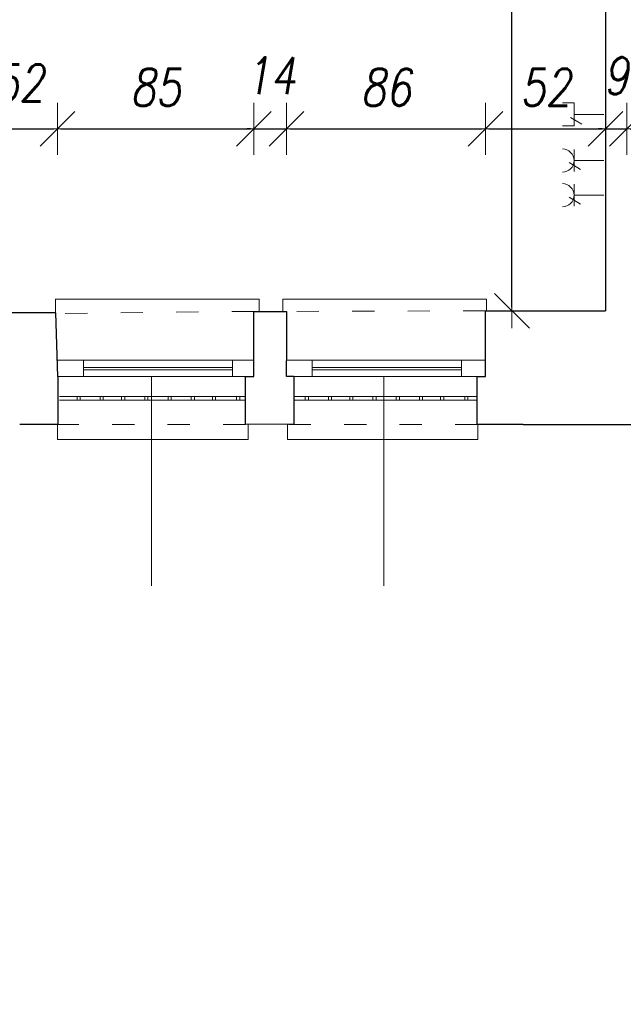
# Model space of a CAD drawing. Header units: millimetres. Extents: x -60479 to 14193, y -32440 to 949.
# Tile 10 of 68: x -47866 to -45255, y -28768 to -24507. Entities that reach past the tile are written whole.
import ezdxf

# ---------------------------------------------------------------- set-up
doc = ezdxf.new("R2010")
doc.units = ezdxf.units.MM
doc.header["$LTSCALE"] = 8
doc.linetypes.add('ACAD_ISO03W100', pattern=[30, 12, -18])
doc.layers.get('Defpoints').update_dxf_attribs({"lineweight": 0})
for name, color, linetype, lineweight in [('A_DIMEN', 7, 'Continuous', 0), ('instalacje', 6, 'Continuous', 0), ('parter_dzwi i okna', 3, 'Continuous', 0), ('parter_kraty', 8, 'Continuous', 0), ('parter_parapet', 6, 'Continuous', 0), ('parter_podciąg', 2, 'ACAD_ISO03W100', 0), ('parter_rzut', 7, 'Continuous', 30), ('RZUT_wymiarowanie', 2, 'Continuous', 0), ('wymiarowanie', 4, 'Continuous', 0)]:
    doc.layers.add(name, color=color, linetype=linetype, lineweight=lineweight)
doc.styles.add('ROMANS1', font='romans.shx', dxfattribs={"width": 0.8, "oblique": 10})
doc.dimstyles.new('NARCH100', dxfattribs={"dimscale": 100, "dimtxt": 1.6, "dimasz": 0.15, "dimexe": 0, "dimexo": 0, "dimgap": 1, "dimtad": 1, "dimdec": 0, "dimlfac": 0.1, "dimrnd": 1, "dimdsep": 46, "dimtxsty": 'ROMANS1', "dimblk": 'wym', "dimcen": -1.5, "dimse1": 1, "dimse2": 1, "dimclrd": 4, "dimclre": 4, "dimclrt": 3, "dimadec": 0, "dimazin": 0, "dimtfac": 0.04, "dimtdec": 0, "dimtmove": 2, "dimatfit": 3, "dimldrblk": 'wym', "dimfxl": 0, "dimtolj": 1, "dimarcsym": 0})

# ---------------------------------------------------------------- blocks, each defined once
blk = doc.blocks.new('wym')
at = {"layer": 'A_DIMEN', "color": 4, "ltscale": 100}
for p, q in [((0, -7.5), (0, 7.5)), ((-5, -5), (5, 5)), ((-5, 0), (5, 0))]:
    blk.add_line(p, q, dxfattribs=at)
blk = doc.blocks.new('*D236')
at = {"layer": 'Defpoints', "color": 0, "transparency": 16777216}
for p in [(-49863, -26258.7), (-47700.7, -26258.7), (-47700.7, -31813.7)]:
    blk.add_point(p, dxfattribs=at)
at = {"layer": 'RZUT_wymiarowanie', "color": 4, "lineweight": -2, "transparency": 16777216}
blk.add_line((-49848, -31813.7), (-47715.7, -31813.7), dxfattribs=at)
at = {"layer": 'RZUT_wymiarowanie', "color": 4, "lineweight": -2, "transparency": 16777216, "xscale": 15, "yscale": 15, "zscale": 15, "rotation": 179.9999999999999}
blk.add_blockref('wym', (-49863, -31813.7), dxfattribs=at)
at = {"layer": 'RZUT_wymiarowanie', "color": 4, "lineweight": -2, "transparency": 16777216, "xscale": 15, "yscale": 15, "zscale": 15}
blk.add_blockref('wym', (-47700.7, -31813.7), dxfattribs=at)
at = {"layer": 'RZUT_wymiarowanie', "color": 3, "transparency": 16777216, "insert": (-48781.9, -31633.7), "char_height": 160, "attachment_point": 5, "style": 'ROMANS1'}
blk.add_mtext('\\A1;216', dxfattribs=at)
blk = doc.blocks.new('*D237')
at = {"layer": 'Defpoints', "color": 0, "transparency": 16777216}
for p in [(-47700.7, -26258.7), (-46890, -26258.7), (-46890, -31813.7)]:
    blk.add_point(p, dxfattribs=at)
at = {"layer": 'RZUT_wymiarowanie', "color": 4, "lineweight": -2, "transparency": 16777216}
blk.add_line((-47685.7, -31813.7), (-46905, -31813.7), dxfattribs=at)
at = {"layer": 'RZUT_wymiarowanie', "color": 4, "lineweight": -2, "transparency": 16777216, "xscale": 15, "yscale": 15, "zscale": 15, "rotation": 179.9999999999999}
blk.add_blockref('wym', (-47700.7, -31813.7), dxfattribs=at)
at = {"layer": 'RZUT_wymiarowanie', "color": 4, "lineweight": -2, "transparency": 16777216, "xscale": 15, "yscale": 15, "zscale": 15}
blk.add_blockref('wym', (-46890, -31813.7), dxfattribs=at)
at = {"layer": 'RZUT_wymiarowanie', "color": 3, "transparency": 16777216, "insert": (-47295.3, -31633.7), "char_height": 160, "attachment_point": 5, "style": 'ROMANS1'}
blk.add_mtext('\\A1;81', dxfattribs=at)
blk = doc.blocks.new('*D238')
at = {"layer": 'Defpoints', "color": 0, "transparency": 16777216}
for p in [(-46890, -26258.7), (-46680.8, -26257), (-46680.8, -31813.7)]:
    blk.add_point(p, dxfattribs=at)
at = {"layer": 'RZUT_wymiarowanie', "color": 4, "lineweight": -2, "transparency": 16777216}
for p, q in [((-46905, -31813.7), (-46920, -31813.7)), ((-46890, -31813.7), (-46680.8, -31813.7)), ((-46665.8, -31813.7), (-46650.8, -31813.7))]:
    blk.add_line(p, q, dxfattribs=at)
at = {"layer": 'RZUT_wymiarowanie', "color": 4, "lineweight": -2, "transparency": 16777216, "xscale": 15, "yscale": 15, "zscale": 15}
for p, rotation in [((-46890, -31813.7), 359.9999999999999), ((-46680.8, -31813.7), 179.9999999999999)]:
    blk.add_blockref('wym', p, dxfattribs=dict(at, rotation=rotation))
at = {"layer": 'RZUT_wymiarowanie', "color": 3, "transparency": 16777216, "insert": (-46785.4, -31609.2), "char_height": 160, "attachment_point": 5, "style": 'ROMANS1'}
blk.add_mtext('\\A1;21', dxfattribs=at)
blk = doc.blocks.new('*D239')
at = {"layer": 'Defpoints', "color": 0, "transparency": 16777216}
for p in [(-46680.8, -26257), (-45886.4, -26258.7), (-45886.4, -31813.7)]:
    blk.add_point(p, dxfattribs=at)
at = {"layer": 'RZUT_wymiarowanie', "color": 4, "lineweight": -2, "transparency": 16777216}
blk.add_line((-46665.8, -31813.7), (-45901.4, -31813.7), dxfattribs=at)
at = {"layer": 'RZUT_wymiarowanie', "color": 4, "lineweight": -2, "transparency": 16777216, "xscale": 15, "yscale": 15, "zscale": 15, "rotation": 179.9999999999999}
blk.add_blockref('wym', (-46680.8, -31813.7), dxfattribs=at)
at = {"layer": 'RZUT_wymiarowanie', "color": 4, "lineweight": -2, "transparency": 16777216, "xscale": 15, "yscale": 15, "zscale": 15}
blk.add_blockref('wym', (-45886.4, -31813.7), dxfattribs=at)
at = {"layer": 'RZUT_wymiarowanie', "color": 3, "transparency": 16777216, "insert": (-46283.6, -31633.7), "char_height": 160, "attachment_point": 5, "style": 'ROMANS1'}
blk.add_mtext('\\A1;79', dxfattribs=at)
blk = doc.blocks.new('*D240')
at = {"layer": 'Defpoints', "color": 0, "transparency": 16777216}
for p in [(-45886.4, -26258.7), (-44684.6, -26258.7), (-44684.6, -31813.7)]:
    blk.add_point(p, dxfattribs=at)
at = {"layer": 'RZUT_wymiarowanie', "color": 4, "lineweight": -2, "transparency": 16777216}
blk.add_line((-45871.4, -31813.7), (-44699.6, -31813.7), dxfattribs=at)
at = {"layer": 'RZUT_wymiarowanie', "color": 4, "lineweight": -2, "transparency": 16777216, "xscale": 15, "yscale": 15, "zscale": 15, "rotation": 179.9999999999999}
blk.add_blockref('wym', (-45886.4, -31813.7), dxfattribs=at)
at = {"layer": 'RZUT_wymiarowanie', "color": 4, "lineweight": -2, "transparency": 16777216, "xscale": 15, "yscale": 15, "zscale": 15}
blk.add_blockref('wym', (-44684.6, -31813.7), dxfattribs=at)
at = {"layer": 'RZUT_wymiarowanie', "color": 3, "transparency": 16777216, "insert": (-45285.5, -31633.7), "char_height": 160, "attachment_point": 5, "style": 'ROMANS1'}
blk.add_mtext('\\A1;120', dxfattribs=at)
blk = doc.blocks.new('*D178')
at = {"layer": 'Defpoints', "color": 0, "transparency": 16777216}
for p in [(-56057.1, -26261.6), (-1532.1, -26294.4), (-1532.1, -32327.7)]:
    blk.add_point(p, dxfattribs=at)
at = {"layer": 'RZUT_wymiarowanie', "color": 4, "lineweight": -2, "transparency": 16777216}
blk.add_line((-56042.1, -32327.7), (-1547.1, -32327.7), dxfattribs=at)
at = {"layer": 'RZUT_wymiarowanie', "color": 4, "lineweight": -2, "transparency": 16777216, "xscale": 15, "yscale": 15, "zscale": 15, "rotation": 179.9999999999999}
blk.add_blockref('wym', (-56057.1, -32327.7), dxfattribs=at)
at = {"layer": 'RZUT_wymiarowanie', "color": 4, "lineweight": -2, "transparency": 16777216, "xscale": 15, "yscale": 15, "zscale": 15}
blk.add_blockref('wym', (-1532.1, -32327.7), dxfattribs=at)
at = {"layer": 'RZUT_wymiarowanie', "color": 3, "transparency": 16777216, "insert": (-28794.6, -32147.7), "char_height": 160, "attachment_point": 5, "style": 'ROMANS1'}
blk.add_mtext('\\A1;5453', dxfattribs=at)
blk = doc.blocks.new('*D492')
at = {"layer": 'Defpoints', "color": 0, "transparency": 16777216}
for p in [(-47703.1, -24979.7), (-48225.6, -25775.7), (-47703.1, -25981.2)]:
    blk.add_point(p, dxfattribs=at)
at = {"layer": 'instalacje', "color": 4, "lineweight": -2, "transparency": 16777216}
blk.add_line((-48210.6, -24979.7), (-47718.1, -24979.7), dxfattribs=at)
at = {"layer": 'instalacje', "color": 4, "lineweight": -2, "transparency": 16777216, "xscale": 15, "yscale": 15, "zscale": 15, "rotation": 179.9999999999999}
blk.add_blockref('wym', (-48225.6, -24979.7), dxfattribs=at)
at = {"layer": 'instalacje', "color": 4, "lineweight": -2, "transparency": 16777216, "xscale": 15, "yscale": 15, "zscale": 15}
blk.add_blockref('wym', (-47703.1, -24979.7), dxfattribs=at)
at = {"layer": 'instalacje', "color": 3, "transparency": 16777216, "insert": (-47869.5, -24780.7), "char_height": 160, "attachment_point": 5, "style": 'ROMANS1'}
blk.add_mtext('\\A1;52', dxfattribs=at)
blk = doc.blocks.new('*D493')
at = {"layer": 'Defpoints', "color": 0, "transparency": 16777216}
for p in [(-46853, -24979.7), (-47703.1, -25981.2), (-46853, -25981.2)]:
    blk.add_point(p, dxfattribs=at)
at = {"layer": 'instalacje', "color": 4, "lineweight": -2, "transparency": 16777216}
blk.add_line((-47688.1, -24979.7), (-46868, -24979.7), dxfattribs=at)
at = {"layer": 'instalacje', "color": 4, "lineweight": -2, "transparency": 16777216, "xscale": 15, "yscale": 15, "zscale": 15, "rotation": 179.9999999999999}
blk.add_blockref('wym', (-47703.1, -24979.7), dxfattribs=at)
at = {"layer": 'instalacje', "color": 4, "lineweight": -2, "transparency": 16777216, "xscale": 15, "yscale": 15, "zscale": 15}
blk.add_blockref('wym', (-46853, -24979.7), dxfattribs=at)
at = {"layer": 'instalacje', "color": 3, "transparency": 16777216, "insert": (-47278.1, -24799.7), "char_height": 160, "attachment_point": 5, "style": 'ROMANS1'}
blk.add_mtext('\\A1;85', dxfattribs=at)
blk = doc.blocks.new('*D494')
at = {"layer": 'Defpoints', "color": 0, "transparency": 16777216}
for p in [(-46712.1, -24979.7), (-46853, -25981.2), (-46712.1, -25982.3)]:
    blk.add_point(p, dxfattribs=at)
at = {"layer": 'instalacje', "color": 4, "lineweight": -2, "transparency": 16777216}
for p, q in [((-46868, -24979.7), (-46883, -24979.7)), ((-46853, -24979.7), (-46712.1, -24979.7)), ((-46697.1, -24979.7), (-46682.1, -24979.7))]:
    blk.add_line(p, q, dxfattribs=at)
at = {"layer": 'instalacje', "color": 4, "lineweight": -2, "transparency": 16777216, "xscale": 15, "yscale": 15, "zscale": 15}
for p, rotation in [((-46853, -24979.7), 359.9999999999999), ((-46712.1, -24979.7), 179.9999999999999)]:
    blk.add_blockref('wym', p, dxfattribs=dict(at, rotation=rotation))
at = {"layer": 'instalacje', "color": 3, "transparency": 16777216, "insert": (-46782.5, -24749.7), "char_height": 160, "attachment_point": 5, "style": 'ROMANS1'}
blk.add_mtext('\\A1;14', dxfattribs=at)
blk = doc.blocks.new('*D495')
at = {"layer": 'Defpoints', "color": 0, "transparency": 16777216}
for p in [(-45851.6, -24979.7), (-46712.1, -25982.3), (-45851.6, -25981.2)]:
    blk.add_point(p, dxfattribs=at)
at = {"layer": 'instalacje', "color": 4, "lineweight": -2, "transparency": 16777216}
blk.add_line((-46697.1, -24979.7), (-45866.6, -24979.7), dxfattribs=at)
at = {"layer": 'instalacje', "color": 4, "lineweight": -2, "transparency": 16777216, "xscale": 15, "yscale": 15, "zscale": 15, "rotation": 179.9999999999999}
blk.add_blockref('wym', (-46712.1, -24979.7), dxfattribs=at)
at = {"layer": 'instalacje', "color": 4, "lineweight": -2, "transparency": 16777216, "xscale": 15, "yscale": 15, "zscale": 15}
blk.add_blockref('wym', (-45851.6, -24979.7), dxfattribs=at)
at = {"layer": 'instalacje', "color": 3, "transparency": 16777216, "insert": (-46281.8, -24799.7), "char_height": 160, "attachment_point": 5, "style": 'ROMANS1'}
blk.add_mtext('\\A1;86', dxfattribs=at)
blk = doc.blocks.new('*D496')
at = {"layer": 'Defpoints', "color": 0, "transparency": 16777216}
for p in [(-45331.6, -24979.7), (-45331.6, -25766.8), (-45851.6, -25981.2)]:
    blk.add_point(p, dxfattribs=at)
at = {"layer": 'instalacje', "color": 4, "lineweight": -2, "transparency": 16777216}
blk.add_line((-45836.6, -24979.7), (-45346.6, -24979.7), dxfattribs=at)
at = {"layer": 'instalacje', "color": 4, "lineweight": -2, "transparency": 16777216, "xscale": 15, "yscale": 15, "zscale": 15, "rotation": 179.9999999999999}
blk.add_blockref('wym', (-45851.6, -24979.7), dxfattribs=at)
at = {"layer": 'instalacje', "color": 4, "lineweight": -2, "transparency": 16777216, "xscale": 15, "yscale": 15, "zscale": 15}
blk.add_blockref('wym', (-45331.6, -24979.7), dxfattribs=at)
at = {"layer": 'instalacje', "color": 3, "transparency": 16777216, "insert": (-45591.6, -24799.7), "char_height": 160, "attachment_point": 5, "style": 'ROMANS1'}
blk.add_mtext('\\A1;52', dxfattribs=at)
blk = doc.blocks.new('*D497')
at = {"layer": 'Defpoints', "color": 0, "transparency": 16777216}
for p in [(-45239.5, -24979.7), (-45331.6, -25766.8), (-45239.5, -25766.9)]:
    blk.add_point(p, dxfattribs=at)
at = {"layer": 'instalacje', "color": 4, "lineweight": -2, "transparency": 16777216}
for p, q in [((-45346.6, -24979.7), (-45361.6, -24979.7)), ((-45331.6, -24979.7), (-45239.5, -24979.7)), ((-45224.5, -24979.7), (-45209.5, -24979.7))]:
    blk.add_line(p, q, dxfattribs=at)
at = {"layer": 'instalacje', "color": 4, "lineweight": -2, "transparency": 16777216, "xscale": 15, "yscale": 15, "zscale": 15}
for p, rotation in [((-45331.6, -24979.7), 359.9999999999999), ((-45239.5, -24979.7), 179.9999999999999)]:
    blk.add_blockref('wym', p, dxfattribs=dict(at, rotation=rotation))
at = {"layer": 'instalacje', "color": 3, "transparency": 16777216, "insert": (-45285.5, -24749.7), "char_height": 160, "attachment_point": 5, "style": 'ROMANS1'}
blk.add_mtext('\\A1;9', dxfattribs=at)
blk = doc.blocks.new('*D498')
at = {"layer": 'Defpoints', "color": 0, "transparency": 16777216}
for p in [(-44703.5, -24979.7), (-45239.5, -25766.9), (-44703.5, -25981.2)]:
    blk.add_point(p, dxfattribs=at)
at = {"layer": 'instalacje', "color": 4, "lineweight": -2, "transparency": 16777216}
blk.add_line((-45224.5, -24979.7), (-44718.5, -24979.7), dxfattribs=at)
at = {"layer": 'instalacje', "color": 4, "lineweight": -2, "transparency": 16777216, "xscale": 15, "yscale": 15, "zscale": 15, "rotation": 179.9999999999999}
blk.add_blockref('wym', (-45239.5, -24979.7), dxfattribs=at)
at = {"layer": 'instalacje', "color": 4, "lineweight": -2, "transparency": 16777216, "xscale": 15, "yscale": 15, "zscale": 15}
blk.add_blockref('wym', (-44703.5, -24979.7), dxfattribs=at)
at = {"layer": 'instalacje', "color": 3, "transparency": 16777216, "insert": (-44867.9, -24791.3), "char_height": 160, "attachment_point": 5, "style": 'ROMANS1'}
blk.add_mtext('\\A1;54', dxfattribs=at)
blk = doc.blocks.new('*D452')
at = {"layer": 'Defpoints', "color": 0, "transparency": 16777216}
for p in [(-45736.4, -22019.9), (-45331.6, -22019.9), (-45331.6, -25766.8)]:
    blk.add_point(p, dxfattribs=at)
at = {"layer": 'instalacje', "color": 4, "lineweight": -2, "transparency": 16777216}
blk.add_line((-45736.4, -25751.8), (-45736.4, -22034.9), dxfattribs=at)
at = {"layer": 'instalacje', "color": 4, "lineweight": -2, "transparency": 16777216, "xscale": 15, "yscale": 15, "zscale": 15}
for p, rotation in [((-45736.4, -22019.9), 90), ((-45736.4, -25766.8), 270)]:
    blk.add_blockref('wym', p, dxfattribs=dict(at, rotation=rotation))
at = {"layer": 'instalacje', "color": 3, "transparency": 16777216, "insert": (-45916.4, -23893.3), "char_height": 160, "attachment_point": 5, "rotation": 90, "style": 'ROMANS1'}
blk.add_mtext('\\A1;375', dxfattribs=at)

msp = doc.modelspace()

# ---------------------------------------------------------------- linework, layer by layer
at = {"layer": 'instalacje'}
for points in [[(-45518.1, -24866.6), (-45467.8, -24866.6)], [(-45467.8, -24866.6), (-45467.8, -24967)], [(-45467.8, -24916.8), (-45339.8, -24916.8)], [(-45518.1, -24967), (-45467.8, -24967)], [(-45483.7, -24929.9), (-45433.9, -24959.8)], [(-45467.8, -25164.8), (-45467.8, -25068.8)], [(-45489.4, -25125.4), (-45439.7, -25155.3)], [(-45467.8, -25116.8), (-45339.8, -25116.8)], [(-45467.8, -25314.8), (-45467.8, -25218.8)], [(-45467.8, -25266.8), (-45339.8, -25266.8)], [(-45489.4, -25275.4), (-45439.7, -25305.3)]]:
    msp.add_lwpolyline(points, dxfattribs=at)
for centre in [(-45518.1, -25116.8), (-45518.1, -25266.8)]:
    msp.add_arc(centre, 50.2, 270, 90, dxfattribs=at)
at = {"layer": 'parter_dzwi i okna'}
for points in [[(-46853, -25981.2), (-47703.1, -25981.2)], [(-47590.6, -25981.2), (-47590.6, -26051.2)], [(-46945.3, -25981.2), (-46945.3, -26051.2)], [(-45851.6, -25981.2), (-46712.1, -25981.2)], [(-46600.7, -25981.2), (-46600.7, -26051.2)], [(-45955.4, -25981.2), (-45955.4, -26051.2)], [(-45850.5, -25971.2), (-45851.3, -25971.2)], [(-46945.3, -26012.4), (-47590.6, -26012.4)], [(-46945.3, -26022), (-47590.6, -26022)], [(-45955.4, -26012.4), (-46600.7, -26012.4)], [(-45955.4, -26022), (-46600.7, -26022)], [(-46890, -26051.2), (-47700.8, -26051.2)], [(-45886.4, -26051.2), (-46693.9, -26051.2)]]:
    msp.add_lwpolyline(points, dxfattribs=at)
at = {"layer": 'parter_kraty'}
for points in [[(-47694.3, -26137.6), (-46890, -26137.6)], [(-47694.3, -26153.3), (-46890, -26153.3)], [(-47618.1, -26137.6), (-47618.1, -26153.3)], [(-47604.3, -26137.6), (-47604.3, -26153.3)], [(-47518, -26137.6), (-47518, -26153.3)], [(-47504.3, -26137.6), (-47504.3, -26153.3)], [(-47425.6, -26137.6), (-47425.6, -26153.3)], [(-47411.9, -26137.6), (-47411.9, -26153.3)], [(-47325.2, -26137.6), (-47325.2, -26153.3)], [(-47311.4, -26137.6), (-47311.4, -26153.3)], [(-47224, -26137.6), (-47224, -26153.3)], [(-47210.3, -26137.6), (-47210.3, -26153.3)], [(-47123.8, -26137.6), (-47123.8, -26153.3)], [(-47110.1, -26137.6), (-47110.1, -26153.3)], [(-47032.6, -26137.6), (-47032.6, -26153.3)], [(-47018.9, -26137.6), (-47018.9, -26153.3)], [(-46927.9, -26137.6), (-46927.9, -26153.3)], [(-46914.2, -26137.6), (-46914.2, -26153.3)], [(-46680.8, -26137.6), (-45886.4, -26137.6)], [(-46680.8, -26153.3), (-45886.4, -26153.3)], [(-46631, -26137.6), (-46631, -26153.3)], [(-46617.3, -26137.6), (-46617.3, -26153.3)], [(-46530.9, -26137.6), (-46530.9, -26153.3)], [(-46517.2, -26137.6), (-46517.2, -26153.3)], [(-46438.6, -26137.6), (-46438.6, -26153.3)], [(-46424.8, -26137.6), (-46424.8, -26153.3)], [(-46338.1, -26137.6), (-46338.1, -26153.3)], [(-46324.4, -26137.6), (-46324.4, -26153.3)], [(-46237, -26137.6), (-46237, -26153.3)], [(-46223.3, -26137.6), (-46223.3, -26153.3)], [(-46136.8, -26137.6), (-46136.8, -26153.3)], [(-46123.1, -26137.6), (-46123.1, -26153.3)], [(-46045.6, -26137.6), (-46045.6, -26153.3)], [(-46031.9, -26137.6), (-46031.9, -26153.3)], [(-45940.9, -26137.6), (-45940.9, -26153.3)], [(-45927.2, -26137.6), (-45927.2, -26153.3)]]:
    msp.add_lwpolyline(points, dxfattribs=at)
at = {"layer": 'parter_parapet'}
for points in [[(-47711.7, -25778.4), (-47711.7, -25716.3), (-46830.5, -25716.3), (-46830.5, -25769.6)], [(-46728.3, -25769.6), (-46728.3, -25716.3), (-45847.2, -25716.3), (-45847.2, -25766.8)], [(-47702.3, -26258.7), (-47702.3, -26324.3), (-46877.9, -26324.3), (-46877.9, -26258.7)], [(-46708.2, -26258.7), (-46708.2, -26324.3), (-45883.8, -26324.3), (-45883.8, -26258.7)]]:
    msp.add_lwpolyline(points, dxfattribs=at)
at = {"layer": 'parter_podciąg'}
for points in [[(-46853, -25769.6), (-47711.7, -25778.4)], [(-45851.6, -25766.8), (-46712.1, -25769.6)], [(-46890, -26258.7), (-47679.8, -26258.7), (-47700.7, -26258.7)], [(-45886.4, -26258.7), (-46708.2, -26258.7)]]:
    msp.add_lwpolyline(points, dxfattribs=at)
at = {"layer": 'parter_rzut'}
msp.add_line((-47700.8, -26051.2), (-47709.9, -25775.7), dxfattribs=at)
for points in [[(-45331.6, -22075.5), (-45331.6, -25766.8)], [(-47709.9, -25775.7), (-48225.6, -25775.7), (-48225.6, -23248.9)], [(-46853, -25894.9), (-46853, -25769.6), (-46712.1, -25769.6), (-46712.1, -25982.3)], [(-45851.6, -25894.9), (-45851.6, -25766.8), (-45331.6, -25766.8)], [(-46680.8, -26051.2), (-46680.8, -26257), (-46890, -26258.7), (-46890, -26051.2), (-46853, -26051.2), (-46853, -25894.9)], [(-45688, -26258.7), (-45886.4, -26258.7), (-45886.4, -26051.2), (-45851.6, -26051.2), (-45851.6, -25894.9)], [(-46680.8, -26051.2), (-46712.2, -26051.2), (-46712.1, -25982.3)], [(-47701, -26051.2), (-47700.7, -26258.7), (-47866.1, -26258.7)], [(-45688, -26258.7), (-44871.9, -26258.7)]]:
    msp.add_lwpolyline(points, dxfattribs=at)
at = {"layer": 'wymiarowanie'}
for points in [[(-47296, -26956.6), (-47295.4, -26051.2)], [(-46290.7, -26956.6), (-46290.2, -26051.2)]]:
    msp.add_lwpolyline(points, dxfattribs=at)

# ---------------------------------------------------------------- dimensions: what is measured, and where the dimension line sits
at = {"layer": 'instalacje'}
dim = msp.add_linear_dim(base=(-45736.4, -22019.9), p1=(-45331.6, -25766.8), p2=(-45331.6, -22019.9), angle=90, dimstyle='NARCH100', dxfattribs=at)
dim.commit()
dim.dimension.update_dxf_attribs({"geometry": '*D452', "text_midpoint": (-45916.4, -23893.3)})
for base, p1, p2, picture, middle in [((-46712.1, -24979.7), (-46853, -25981.2), (-46712.1, -25982.3), '*D494', (-46782.5, -24749.7)), ((-45239.5, -24979.7), (-45331.6, -25766.8), (-45239.5, -25766.9), '*D497', (-45285.5, -24749.7)), ((-46853, -24979.7), (-47703.1, -25981.2), (-46853, -25981.2), '*D493', (-47278.1, -24799.7)), ((-45851.6, -24979.7), (-46712.1, -25982.3), (-45851.6, -25981.2), '*D495', (-46281.8, -24799.7)), ((-45331.6, -24979.7), (-45851.6, -25981.2), (-45331.6, -25766.8), '*D496', (-45591.6, -24799.7))]:
    dim = msp.add_linear_dim(base=base, p1=p1, p2=p2, dimstyle='NARCH100', dxfattribs=at)
    dim.commit()
    dim.dimension.update_dxf_attribs({"geometry": picture, "text_midpoint": middle})
for base, p1, p2, picture, middle in [((-47703.1, -24979.7), (-48225.6, -25775.7), (-47703.1, -25981.2), '*D492', (-47869.5, -24780.7)), ((-44703.5, -24979.7), (-45239.5, -25766.9), (-44703.5, -25981.2), '*D498', (-44867.9, -24791.3))]:
    dim = msp.add_linear_dim(base=base, p1=p1, p2=p2, dimstyle='NARCH100', dxfattribs=at)
    dim.commit()
    dim.dimension.update_dxf_attribs({"geometry": picture, "text_midpoint": middle, "dimtype": 160})
at = {"layer": 'RZUT_wymiarowanie'}
for base, p1, p2, picture, middle in [((-1532.0609, -32327.7224), (-56057.0718, -26261.5567), (-1532.0609, -26294.3741), '*D178', (-28794.5664, -32147.7224)), ((-47700.7, -31813.7), (-49863, -26258.7), (-47700.7, -26258.7), '*D236', (-48781.9, -31633.7)), ((-46890, -31813.7), (-47700.7, -26258.7), (-46890, -26258.7), '*D237', (-47295.3, -31633.7)), ((-45886.4, -31813.7), (-46680.8, -26257), (-45886.4, -26258.7), '*D239', (-46283.6, -31633.7)), ((-44684.6, -31813.7), (-45886.4, -26258.7), (-44684.6, -26258.7), '*D240', (-45285.5, -31633.7))]:
    dim = msp.add_linear_dim(base=base, p1=p1, p2=p2, dimstyle='NARCH100', dxfattribs=at)
    dim.commit()
    dim.dimension.update_dxf_attribs({"geometry": picture, "text_midpoint": middle})
dim = msp.add_linear_dim(base=(-46680.8, -31813.7), p1=(-46890, -26258.7), p2=(-46680.8, -26257), dimstyle='NARCH100', dxfattribs=at)
dim.commit()
dim.dimension.update_dxf_attribs({"geometry": '*D238', "text_midpoint": (-46785.4, -31609.2), "dimtype": 160})

doc.saveas('drawing.dxf')
